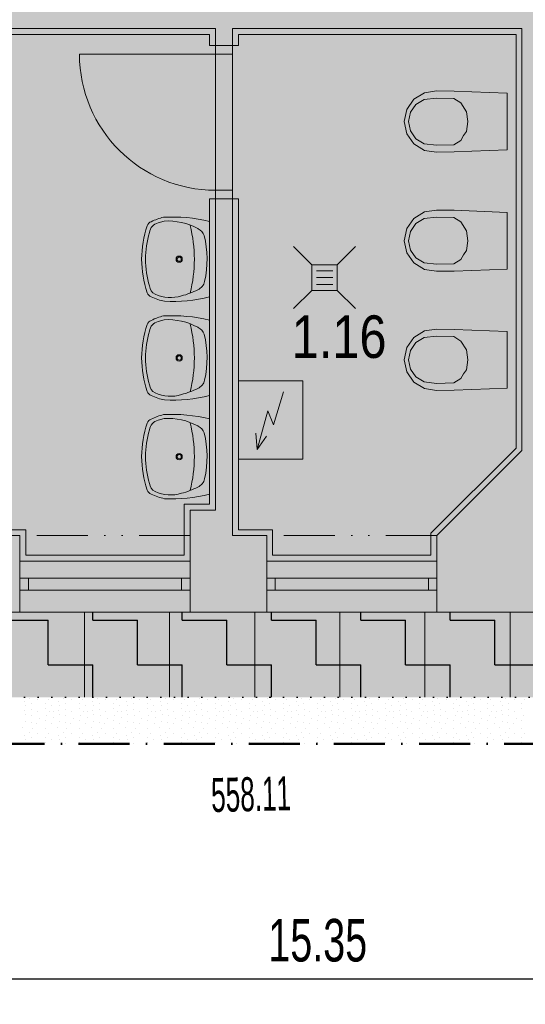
# Model space of a CAD drawing. Header units: millimetres. Extents: x -211955 to 157391, y -241491 to 94238.
# Tile 75 of 138: x 14271 to 17242, y -60008 to -54221. Entities that reach past the tile are written whole.
import ezdxf

# ---------------------------------------------------------------- set-up
doc = ezdxf.new("R2010")
doc.units = ezdxf.units.MM
doc.header["$PDMODE"] = 65
for name, pattern in [('Cerchovana_1', [500, 300, -100, 0, -100]), ('JIS_09_15', [600, 300, -100, 0, -100, 0, -100]), ('Teckovana 0.5x_2', [80, 0, -80])]:
    doc.linetypes.add(name, pattern=pattern)
for name, color, linetype, lineweight in [('XR$1$PODKLAD_1', 7, 'Continuous', 25), ('XR$2$PŮDORYS 1.NP - STÁVAJÍCÍ_1', 7, 'Continuous', 25), ('XR$3$SITUACE - BOURÁNÍ_1', 7, 'Continuous', 25), ('XR$4$SITUACE - BOURÁNÍ - KOTY_1', 7, 'Continuous', 25)]:
    doc.layers.add(name, color=color, linetype=linetype, lineweight=lineweight)
doc.styles.add('ARIAL', font='ARIAL.TTF')
doc.styles.add('ARIALNARROW', font='ARIALN.TTF')
doc.dimstyles.new('DIMSTYLE_4', dxfattribs={"dimtxt": 250, "dimasz": 300, "dimexe": 0, "dimexo": 0, "dimgap": 125, "dimtad": 2, "dimlfac": 0.001, "dimrnd": 0.05, "dimzin": 4, "dimdsep": 46, "dimtxsty": 'ARIALNARROW', "dimblk1": 'ALL_ML_STRICH', "dimblk2": 'ALL_ML_STRICH', "dimsah": 1, "dimcen": 0, "dimclrd": 6, "dimclre": 6, "dimclrt": 6, "dimadec": 0, "dimazin": 0, "dimtfac": 1, "dimtdec": 0, "dimtix": 1, "dimtmove": 2, "dimatfit": 3, "dimfxl": 0, "dimtzin": 0, "dimlwd": 0, "dimlwe": 18, "dimarcsym": 0})

# ---------------------------------------------------------------- blocks, each defined once
blk = doc.blocks.new('VZOR_0')
at = {"layer": 'XR$3$SITUACE - BOURÁNÍ_1', "color": 204, "linetype": 'Continuous', "lineweight": 13}
for p, q in [((14328, -58208.4), (14328, -58208.4)), ((14376.2, -58217.2), (14376.2, -58217.2)), ((14439.6, -58215.6), (14439.6, -58215.6)), ((14528, -58208.4), (14528, -58208.4)), ((14576.2, -58217.2), (14576.2, -58217.2)), ((14639.6, -58215.6), (14639.6, -58215.6)), ((14728, -58208.4), (14728, -58208.4)), ((14776.2, -58217.2), (14776.2, -58217.2)), ((14839.6, -58215.6), (14839.6, -58215.6)), ((14928, -58208.4), (14928, -58208.4)), ((14976.2, -58217.2), (14976.2, -58217.2)), ((15039.6, -58215.6), (15039.6, -58215.6)), ((15128, -58208.4), (15128, -58208.4)), ((15176.2, -58217.2), (15176.2, -58217.2)), ((15239.6, -58215.6), (15239.6, -58215.6)), ((15328, -58208.4), (15328, -58208.4)), ((15376.2, -58217.2), (15376.2, -58217.2)), ((15439.6, -58215.6), (15439.6, -58215.6)), ((15528, -58208.4), (15528, -58208.4)), ((15576.2, -58217.2), (15576.2, -58217.2)), ((15639.6, -58215.6), (15639.6, -58215.6)), ((15728, -58208.4), (15728, -58208.4)), ((15776.2, -58217.2), (15776.2, -58217.2)), ((15839.6, -58215.6), (15839.6, -58215.6)), ((15928, -58208.4), (15928, -58208.4)), ((15976.2, -58217.2), (15976.2, -58217.2)), ((16039.6, -58215.6), (16039.6, -58215.6)), ((16128, -58208.4), (16128, -58208.4)), ((16176.2, -58217.2), (16176.2, -58217.2)), ((16239.6, -58215.6), (16239.6, -58215.6)), ((16328, -58208.4), (16328, -58208.4)), ((16376.2, -58217.2), (16376.2, -58217.2)), ((16439.6, -58215.6), (16439.6, -58215.6)), ((16528, -58208.4), (16528, -58208.4)), ((16576.2, -58217.2), (16576.2, -58217.2)), ((16639.6, -58215.6), (16639.6, -58215.6)), ((16728, -58208.4), (16728, -58208.4)), ((16776.2, -58217.2), (16776.2, -58217.2)), ((16839.6, -58215.6), (16839.6, -58215.6)), ((16928, -58208.4), (16928, -58208.4)), ((16976.2, -58217.2), (16976.2, -58217.2)), ((17039.6, -58215.6), (17039.6, -58215.6)), ((17128, -58208.4), (17128, -58208.4)), ((17176.2, -58217.2), (17176.2, -58217.2)), ((17239.6, -58215.6), (17239.6, -58215.6)), ((14297.4, -58225.8), (14297.4, -58225.8)), ((14306.8, -58253), (14306.8, -58253)), ((14340, -58240), (14340, -58240)), ((14420, -58240), (14420, -58240)), ((14420.6, -58268), (14420.6, -58268)), ((14456.8, -58252.4), (14456.8, -58252.4)), ((14497.4, -58225.8), (14497.4, -58225.8)), ((14506.8, -58253), (14506.8, -58253)), ((14540, -58240), (14540, -58240)), ((14620, -58240), (14620, -58240)), ((14620.6, -58268), (14620.6, -58268)), ((14656.8, -58252.4), (14656.8, -58252.4)), ((14697.4, -58225.8), (14697.4, -58225.8)), ((14706.8, -58253), (14706.8, -58253)), ((14740, -58240), (14740, -58240)), ((14820, -58240), (14820, -58240)), ((14820.6, -58268), (14820.6, -58268)), ((14856.8, -58252.4), (14856.8, -58252.4)), ((14897.4, -58225.8), (14897.4, -58225.8)), ((14906.8, -58253), (14906.8, -58253)), ((14940, -58240), (14940, -58240)), ((15020, -58240), (15020, -58240)), ((15020.6, -58268), (15020.6, -58268)), ((15056.8, -58252.4), (15056.8, -58252.4)), ((15097.4, -58225.8), (15097.4, -58225.8)), ((15106.8, -58253), (15106.8, -58253)), ((15140, -58240), (15140, -58240)), ((15220, -58240), (15220, -58240)), ((15220.6, -58268), (15220.6, -58268)), ((15256.8, -58252.4), (15256.8, -58252.4)), ((15297.4, -58225.8), (15297.4, -58225.8)), ((15306.8, -58253), (15306.8, -58253)), ((15340, -58240), (15340, -58240)), ((15420, -58240), (15420, -58240)), ((15420.6, -58268), (15420.6, -58268)), ((15456.8, -58252.4), (15456.8, -58252.4)), ((15497.4, -58225.8), (15497.4, -58225.8)), ((15506.8, -58253), (15506.8, -58253)), ((15540, -58240), (15540, -58240)), ((15620, -58240), (15620, -58240)), ((15620.6, -58268), (15620.6, -58268)), ((15656.8, -58252.4), (15656.8, -58252.4)), ((15697.4, -58225.8), (15697.4, -58225.8)), ((15706.8, -58253), (15706.8, -58253)), ((15740, -58240), (15740, -58240)), ((15820, -58240), (15820, -58240)), ((15820.6, -58268), (15820.6, -58268)), ((15856.8, -58252.4), (15856.8, -58252.4)), ((15897.4, -58225.8), (15897.4, -58225.8)), ((15906.8, -58253), (15906.8, -58253)), ((15940, -58240), (15940, -58240)), ((16020, -58240), (16020, -58240)), ((16020.6, -58268), (16020.6, -58268)), ((16056.8, -58252.4), (16056.8, -58252.4)), ((16097.4, -58225.8), (16097.4, -58225.8)), ((16106.8, -58253), (16106.8, -58253)), ((16140, -58240), (16140, -58240)), ((16220, -58240), (16220, -58240)), ((16220.6, -58268), (16220.6, -58268)), ((16256.8, -58252.4), (16256.8, -58252.4)), ((16297.4, -58225.8), (16297.4, -58225.8)), ((16306.8, -58253), (16306.8, -58253)), ((16340, -58240), (16340, -58240)), ((16420, -58240), (16420, -58240)), ((16420.6, -58268), (16420.6, -58268)), ((16456.8, -58252.4), (16456.8, -58252.4)), ((16497.4, -58225.8), (16497.4, -58225.8)), ((16506.8, -58253), (16506.8, -58253)), ((16540, -58240), (16540, -58240)), ((16620, -58240), (16620, -58240)), ((16620.6, -58268), (16620.6, -58268)), ((16656.8, -58252.4), (16656.8, -58252.4)), ((16697.4, -58225.8), (16697.4, -58225.8)), ((16706.8, -58253), (16706.8, -58253)), ((16740, -58240), (16740, -58240)), ((16820, -58240), (16820, -58240)), ((16820.6, -58268), (16820.6, -58268)), ((16856.8, -58252.4), (16856.8, -58252.4)), ((16897.4, -58225.8), (16897.4, -58225.8)), ((16906.8, -58253), (16906.8, -58253)), ((16940, -58240), (16940, -58240)), ((17020, -58240), (17020, -58240)), ((17020.6, -58268), (17020.6, -58268)), ((17056.8, -58252.4), (17056.8, -58252.4)), ((17097.4, -58225.8), (17097.4, -58225.8)), ((17106.8, -58253), (17106.8, -58253)), ((17140, -58240), (17140, -58240)), ((17220, -58240), (17220, -58240)), ((17220.6, -58268), (17220.6, -58268)), ((14300, -58280), (14300, -58280)), ((14307, -58307), (14307, -58307)), ((14341.8, -58276.4), (14341.8, -58276.4)), ((14342.8, -58311.8), (14342.8, -58311.8)), ((14375.4, -58284.6), (14375.4, -58284.6)), ((14387, -58329.6), (14387, -58329.6)), ((14428.8, -58310.4), (14428.8, -58310.4)), ((14443.4, -58287.8), (14443.4, -58287.8)), ((14468.8, -58319.8), (14468.8, -58319.8)), ((14469.8, -58290), (14469.8, -58290)), ((14500, -58280), (14500, -58280)), ((14507, -58307), (14507, -58307)), ((14541.8, -58276.4), (14541.8, -58276.4)), ((14542.8, -58311.8), (14542.8, -58311.8)), ((14575.4, -58284.6), (14575.4, -58284.6)), ((14587, -58329.6), (14587, -58329.6)), ((14628.8, -58310.4), (14628.8, -58310.4)), ((14643.4, -58287.8), (14643.4, -58287.8)), ((14668.8, -58319.8), (14668.8, -58319.8)), ((14669.8, -58290), (14669.8, -58290)), ((14700, -58280), (14700, -58280)), ((14707, -58307), (14707, -58307)), ((14741.8, -58276.4), (14741.8, -58276.4)), ((14742.8, -58311.8), (14742.8, -58311.8)), ((14775.4, -58284.6), (14775.4, -58284.6)), ((14787, -58329.6), (14787, -58329.6)), ((14828.8, -58310.4), (14828.8, -58310.4)), ((14843.4, -58287.8), (14843.4, -58287.8)), ((14868.8, -58319.8), (14868.8, -58319.8)), ((14869.8, -58290), (14869.8, -58290)), ((14900, -58280), (14900, -58280)), ((14907, -58307), (14907, -58307)), ((14941.8, -58276.4), (14941.8, -58276.4)), ((14942.8, -58311.8), (14942.8, -58311.8)), ((14975.4, -58284.6), (14975.4, -58284.6)), ((14987, -58329.6), (14987, -58329.6)), ((15028.8, -58310.4), (15028.8, -58310.4)), ((15043.4, -58287.8), (15043.4, -58287.8)), ((15068.8, -58319.8), (15068.8, -58319.8)), ((15069.8, -58290), (15069.8, -58290)), ((15100, -58280), (15100, -58280)), ((15107, -58307), (15107, -58307)), ((15141.8, -58276.4), (15141.8, -58276.4)), ((15142.8, -58311.8), (15142.8, -58311.8)), ((15175.4, -58284.6), (15175.4, -58284.6)), ((15187, -58329.6), (15187, -58329.6)), ((15228.8, -58310.4), (15228.8, -58310.4)), ((15243.4, -58287.8), (15243.4, -58287.8)), ((15268.8, -58319.8), (15268.8, -58319.8)), ((15269.8, -58290), (15269.8, -58290)), ((15300, -58280), (15300, -58280)), ((15307, -58307), (15307, -58307)), ((15341.8, -58276.4), (15341.8, -58276.4)), ((15342.8, -58311.8), (15342.8, -58311.8)), ((15375.4, -58284.6), (15375.4, -58284.6)), ((15387, -58329.6), (15387, -58329.6)), ((15428.8, -58310.4), (15428.8, -58310.4)), ((15443.4, -58287.8), (15443.4, -58287.8)), ((15468.8, -58319.8), (15468.8, -58319.8)), ((15469.8, -58290), (15469.8, -58290)), ((15500, -58280), (15500, -58280)), ((15507, -58307), (15507, -58307)), ((15541.8, -58276.4), (15541.8, -58276.4)), ((15542.8, -58311.8), (15542.8, -58311.8)), ((15575.4, -58284.6), (15575.4, -58284.6)), ((15587, -58329.6), (15587, -58329.6)), ((15628.8, -58310.4), (15628.8, -58310.4)), ((15643.4, -58287.8), (15643.4, -58287.8)), ((15668.8, -58319.8), (15668.8, -58319.8)), ((15669.8, -58290), (15669.8, -58290)), ((15700, -58280), (15700, -58280)), ((15707, -58307), (15707, -58307)), ((15741.8, -58276.4), (15741.8, -58276.4)), ((15742.8, -58311.8), (15742.8, -58311.8)), ((15775.4, -58284.6), (15775.4, -58284.6)), ((15787, -58329.6), (15787, -58329.6)), ((15828.8, -58310.4), (15828.8, -58310.4)), ((15843.4, -58287.8), (15843.4, -58287.8)), ((15868.8, -58319.8), (15868.8, -58319.8)), ((15869.8, -58290), (15869.8, -58290)), ((15900, -58280), (15900, -58280)), ((15907, -58307), (15907, -58307)), ((15941.8, -58276.4), (15941.8, -58276.4)), ((15942.8, -58311.8), (15942.8, -58311.8)), ((15975.4, -58284.6), (15975.4, -58284.6)), ((15987, -58329.6), (15987, -58329.6)), ((16028.8, -58310.4), (16028.8, -58310.4)), ((16043.4, -58287.8), (16043.4, -58287.8)), ((16068.8, -58319.8), (16068.8, -58319.8)), ((16069.8, -58290), (16069.8, -58290)), ((16100, -58280), (16100, -58280)), ((16107, -58307), (16107, -58307)), ((16141.8, -58276.4), (16141.8, -58276.4)), ((16142.8, -58311.8), (16142.8, -58311.8)), ((16175.4, -58284.6), (16175.4, -58284.6)), ((16187, -58329.6), (16187, -58329.6)), ((16228.8, -58310.4), (16228.8, -58310.4)), ((16243.4, -58287.8), (16243.4, -58287.8)), ((16268.8, -58319.8), (16268.8, -58319.8)), ((16269.8, -58290), (16269.8, -58290)), ((16300, -58280), (16300, -58280)), ((16307, -58307), (16307, -58307)), ((16341.8, -58276.4), (16341.8, -58276.4)), ((16342.8, -58311.8), (16342.8, -58311.8)), ((16375.4, -58284.6), (16375.4, -58284.6)), ((16387, -58329.6), (16387, -58329.6)), ((16428.8, -58310.4), (16428.8, -58310.4)), ((16443.4, -58287.8), (16443.4, -58287.8)), ((16468.8, -58319.8), (16468.8, -58319.8)), ((16469.8, -58290), (16469.8, -58290)), ((16500, -58280), (16500, -58280)), ((16507, -58307), (16507, -58307)), ((16541.8, -58276.4), (16541.8, -58276.4)), ((16542.8, -58311.8), (16542.8, -58311.8)), ((16575.4, -58284.6), (16575.4, -58284.6)), ((16587, -58329.6), (16587, -58329.6)), ((16628.8, -58310.4), (16628.8, -58310.4)), ((16643.4, -58287.8), (16643.4, -58287.8)), ((16668.8, -58319.8), (16668.8, -58319.8)), ((16669.8, -58290), (16669.8, -58290)), ((16700, -58280), (16700, -58280)), ((16707, -58307), (16707, -58307)), ((16741.8, -58276.4), (16741.8, -58276.4)), ((16742.8, -58311.8), (16742.8, -58311.8)), ((16775.4, -58284.6), (16775.4, -58284.6)), ((16787, -58329.6), (16787, -58329.6)), ((16828.8, -58310.4), (16828.8, -58310.4)), ((16843.4, -58287.8), (16843.4, -58287.8)), ((16868.8, -58319.8), (16868.8, -58319.8)), ((16869.8, -58290), (16869.8, -58290)), ((16900, -58280), (16900, -58280)), ((16907, -58307), (16907, -58307)), ((16941.8, -58276.4), (16941.8, -58276.4)), ((16942.8, -58311.8), (16942.8, -58311.8)), ((16975.4, -58284.6), (16975.4, -58284.6)), ((16987, -58329.6), (16987, -58329.6)), ((17028.8, -58310.4), (17028.8, -58310.4)), ((17043.4, -58287.8), (17043.4, -58287.8)), ((17068.8, -58319.8), (17068.8, -58319.8)), ((17069.8, -58290), (17069.8, -58290)), ((17100, -58280), (17100, -58280)), ((17107, -58307), (17107, -58307)), ((17141.8, -58276.4), (17141.8, -58276.4)), ((17142.8, -58311.8), (17142.8, -58311.8)), ((17175.4, -58284.6), (17175.4, -58284.6)), ((17187, -58329.6), (17187, -58329.6)), ((17228.8, -58310.4), (17228.8, -58310.4)), ((14290.2, -58380.8), (14290.2, -58380.8)), ((14305.4, -58348.4), (14305.4, -58348.4)), ((14339.8, -58351.8), (14339.8, -58351.8)), ((14348.8, -58384.8), (14348.8, -58384.8)), ((14372, -58358.6), (14372, -58358.6)), ((14420, -58340), (14420, -58340)), ((14421.8, -58386), (14421.8, -58386)), ((14460, -58360), (14460, -58360)), ((14490.2, -58380.8), (14490.2, -58380.8)), ((14505.4, -58348.4), (14505.4, -58348.4)), ((14539.8, -58351.8), (14539.8, -58351.8)), ((14548.8, -58384.8), (14548.8, -58384.8)), ((14572, -58358.6), (14572, -58358.6)), ((14620, -58340), (14620, -58340)), ((14621.8, -58386), (14621.8, -58386)), ((14660, -58360), (14660, -58360)), ((14690.2, -58380.8), (14690.2, -58380.8)), ((14705.4, -58348.4), (14705.4, -58348.4)), ((14739.8, -58351.8), (14739.8, -58351.8)), ((14748.8, -58384.8), (14748.8, -58384.8)), ((14772, -58358.6), (14772, -58358.6)), ((14820, -58340), (14820, -58340)), ((14821.8, -58386), (14821.8, -58386)), ((14860, -58360), (14860, -58360)), ((14890.2, -58380.8), (14890.2, -58380.8)), ((14905.4, -58348.4), (14905.4, -58348.4)), ((14939.8, -58351.8), (14939.8, -58351.8)), ((14948.8, -58384.8), (14948.8, -58384.8)), ((14972, -58358.6), (14972, -58358.6)), ((15020, -58340), (15020, -58340)), ((15021.8, -58386), (15021.8, -58386)), ((15060, -58360), (15060, -58360)), ((15090.2, -58380.8), (15090.2, -58380.8)), ((15105.4, -58348.4), (15105.4, -58348.4)), ((15139.8, -58351.8), (15139.8, -58351.8)), ((15148.8, -58384.8), (15148.8, -58384.8)), ((15172, -58358.6), (15172, -58358.6)), ((15220, -58340), (15220, -58340)), ((15221.8, -58386), (15221.8, -58386)), ((15260, -58360), (15260, -58360)), ((15290.2, -58380.8), (15290.2, -58380.8)), ((15305.4, -58348.4), (15305.4, -58348.4)), ((15339.8, -58351.8), (15339.8, -58351.8)), ((15348.8, -58384.8), (15348.8, -58384.8)), ((15372, -58358.6), (15372, -58358.6)), ((15420, -58340), (15420, -58340)), ((15421.8, -58386), (15421.8, -58386)), ((15460, -58360), (15460, -58360)), ((15490.2, -58380.8), (15490.2, -58380.8)), ((15505.4, -58348.4), (15505.4, -58348.4)), ((15539.8, -58351.8), (15539.8, -58351.8)), ((15548.8, -58384.8), (15548.8, -58384.8)), ((15572, -58358.6), (15572, -58358.6)), ((15620, -58340), (15620, -58340)), ((15621.8, -58386), (15621.8, -58386)), ((15660, -58360), (15660, -58360)), ((15690.2, -58380.8), (15690.2, -58380.8)), ((15705.4, -58348.4), (15705.4, -58348.4)), ((15739.8, -58351.8), (15739.8, -58351.8)), ((15748.8, -58384.8), (15748.8, -58384.8)), ((15772, -58358.6), (15772, -58358.6)), ((15820, -58340), (15820, -58340)), ((15821.8, -58386), (15821.8, -58386)), ((15860, -58360), (15860, -58360)), ((15890.2, -58380.8), (15890.2, -58380.8)), ((15905.4, -58348.4), (15905.4, -58348.4)), ((15939.8, -58351.8), (15939.8, -58351.8)), ((15948.8, -58384.8), (15948.8, -58384.8)), ((15972, -58358.6), (15972, -58358.6)), ((16020, -58340), (16020, -58340)), ((16021.8, -58386), (16021.8, -58386)), ((16060, -58360), (16060, -58360)), ((16090.2, -58380.8), (16090.2, -58380.8)), ((16105.4, -58348.4), (16105.4, -58348.4)), ((16139.8, -58351.8), (16139.8, -58351.8)), ((16148.8, -58384.8), (16148.8, -58384.8)), ((16172, -58358.6), (16172, -58358.6)), ((16220, -58340), (16220, -58340)), ((16221.8, -58386), (16221.8, -58386)), ((16260, -58360), (16260, -58360)), ((16290.2, -58380.8), (16290.2, -58380.8)), ((16305.4, -58348.4), (16305.4, -58348.4)), ((16339.8, -58351.8), (16339.8, -58351.8)), ((16348.8, -58384.8), (16348.8, -58384.8)), ((16372, -58358.6), (16372, -58358.6)), ((16420, -58340), (16420, -58340)), ((16421.8, -58386), (16421.8, -58386)), ((16460, -58360), (16460, -58360)), ((16490.2, -58380.8), (16490.2, -58380.8)), ((16505.4, -58348.4), (16505.4, -58348.4)), ((16539.8, -58351.8), (16539.8, -58351.8)), ((16548.8, -58384.8), (16548.8, -58384.8)), ((16572, -58358.6), (16572, -58358.6)), ((16620, -58340), (16620, -58340)), ((16621.8, -58386), (16621.8, -58386)), ((16660, -58360), (16660, -58360)), ((16690.2, -58380.8), (16690.2, -58380.8)), ((16705.4, -58348.4), (16705.4, -58348.4)), ((16739.8, -58351.8), (16739.8, -58351.8)), ((16748.8, -58384.8), (16748.8, -58384.8)), ((16772, -58358.6), (16772, -58358.6)), ((16820, -58340), (16820, -58340)), ((16821.8, -58386), (16821.8, -58386)), ((16860, -58360), (16860, -58360)), ((16890.2, -58380.8), (16890.2, -58380.8)), ((16905.4, -58348.4), (16905.4, -58348.4)), ((16939.8, -58351.8), (16939.8, -58351.8)), ((16948.8, -58384.8), (16948.8, -58384.8)), ((16972, -58358.6), (16972, -58358.6)), ((17020, -58340), (17020, -58340)), ((17021.8, -58386), (17021.8, -58386)), ((17060, -58360), (17060, -58360)), ((17090.2, -58380.8), (17090.2, -58380.8)), ((17105.4, -58348.4), (17105.4, -58348.4)), ((17139.8, -58351.8), (17139.8, -58351.8)), ((17148.8, -58384.8), (17148.8, -58384.8)), ((17172, -58358.6), (17172, -58358.6)), ((17220, -58340), (17220, -58340)), ((17221.8, -58386), (17221.8, -58386)), ((14297.4, -58425.8), (14297.4, -58425.8)), ((14328, -58408.4), (14328, -58408.4)), ((14340, -58440), (14340, -58440)), ((14376.2, -58417.2), (14376.2, -58417.2)), ((14420, -58440), (14420, -58440)), ((14439.6, -58415.6), (14439.6, -58415.6)), ((14497.4, -58425.8), (14497.4, -58425.8)), ((14528, -58408.4), (14528, -58408.4)), ((14540, -58440), (14540, -58440)), ((14576.2, -58417.2), (14576.2, -58417.2)), ((14620, -58440), (14620, -58440)), ((14639.6, -58415.6), (14639.6, -58415.6)), ((14697.4, -58425.8), (14697.4, -58425.8)), ((14728, -58408.4), (14728, -58408.4)), ((14740, -58440), (14740, -58440)), ((14776.2, -58417.2), (14776.2, -58417.2)), ((14820, -58440), (14820, -58440)), ((14839.6, -58415.6), (14839.6, -58415.6)), ((14897.4, -58425.8), (14897.4, -58425.8)), ((14928, -58408.4), (14928, -58408.4)), ((14940, -58440), (14940, -58440)), ((14976.2, -58417.2), (14976.2, -58417.2)), ((15020, -58440), (15020, -58440)), ((15039.6, -58415.6), (15039.6, -58415.6)), ((15097.4, -58425.8), (15097.4, -58425.8)), ((15128, -58408.4), (15128, -58408.4)), ((15140, -58440), (15140, -58440)), ((15176.2, -58417.2), (15176.2, -58417.2)), ((15220, -58440), (15220, -58440)), ((15239.6, -58415.6), (15239.6, -58415.6)), ((15297.4, -58425.8), (15297.4, -58425.8)), ((15328, -58408.4), (15328, -58408.4)), ((15340, -58440), (15340, -58440)), ((15376.2, -58417.2), (15376.2, -58417.2)), ((15420, -58440), (15420, -58440)), ((15439.6, -58415.6), (15439.6, -58415.6)), ((15497.4, -58425.8), (15497.4, -58425.8)), ((15528, -58408.4), (15528, -58408.4)), ((15540, -58440), (15540, -58440)), ((15576.2, -58417.2), (15576.2, -58417.2)), ((15620, -58440), (15620, -58440)), ((15639.6, -58415.6), (15639.6, -58415.6)), ((15697.4, -58425.8), (15697.4, -58425.8)), ((15728, -58408.4), (15728, -58408.4)), ((15740, -58440), (15740, -58440)), ((15776.2, -58417.2), (15776.2, -58417.2)), ((15820, -58440), (15820, -58440)), ((15839.6, -58415.6), (15839.6, -58415.6)), ((15897.4, -58425.8), (15897.4, -58425.8)), ((15928, -58408.4), (15928, -58408.4)), ((15940, -58440), (15940, -58440)), ((15976.2, -58417.2), (15976.2, -58417.2)), ((16020, -58440), (16020, -58440)), ((16039.6, -58415.6), (16039.6, -58415.6)), ((16097.4, -58425.8), (16097.4, -58425.8)), ((16128, -58408.4), (16128, -58408.4)), ((16140, -58440), (16140, -58440)), ((16176.2, -58417.2), (16176.2, -58417.2)), ((16220, -58440), (16220, -58440)), ((16239.6, -58415.6), (16239.6, -58415.6)), ((16297.4, -58425.8), (16297.4, -58425.8)), ((16328, -58408.4), (16328, -58408.4)), ((16340, -58440), (16340, -58440)), ((16376.2, -58417.2), (16376.2, -58417.2)), ((16420, -58440), (16420, -58440)), ((16439.6, -58415.6), (16439.6, -58415.6)), ((16497.4, -58425.8), (16497.4, -58425.8)), ((16528, -58408.4), (16528, -58408.4)), ((16540, -58440), (16540, -58440)), ((16576.2, -58417.2), (16576.2, -58417.2)), ((16620, -58440), (16620, -58440)), ((16639.6, -58415.6), (16639.6, -58415.6)), ((16697.4, -58425.8), (16697.4, -58425.8)), ((16728, -58408.4), (16728, -58408.4)), ((16740, -58440), (16740, -58440)), ((16776.2, -58417.2), (16776.2, -58417.2)), ((16820, -58440), (16820, -58440)), ((16839.6, -58415.6), (16839.6, -58415.6)), ((16897.4, -58425.8), (16897.4, -58425.8)), ((16928, -58408.4), (16928, -58408.4)), ((16940, -58440), (16940, -58440)), ((16976.2, -58417.2), (16976.2, -58417.2)), ((17020, -58440), (17020, -58440)), ((17039.6, -58415.6), (17039.6, -58415.6)), ((17097.4, -58425.8), (17097.4, -58425.8)), ((17128, -58408.4), (17128, -58408.4)), ((17140, -58440), (17140, -58440)), ((17176.2, -58417.2), (17176.2, -58417.2)), ((17220, -58440), (17220, -58440)), ((17239.6, -58415.6), (17239.6, -58415.6)), ((14306.8, -58453), (14306.8, -58453)), ((14341.8, -58476.4), (14341.8, -58476.4)), ((14420.6, -58468), (14420.6, -58468)), ((14456.8, -58452.4), (14456.8, -58452.4)), ((14506.8, -58453), (14506.8, -58453)), ((14541.8, -58476.4), (14541.8, -58476.4)), ((14620.6, -58468), (14620.6, -58468)), ((14656.8, -58452.4), (14656.8, -58452.4)), ((14706.8, -58453), (14706.8, -58453)), ((14741.8, -58476.4), (14741.8, -58476.4)), ((14820.6, -58468), (14820.6, -58468)), ((14856.8, -58452.4), (14856.8, -58452.4)), ((14906.8, -58453), (14906.8, -58453)), ((14941.8, -58476.4), (14941.8, -58476.4)), ((15020.6, -58468), (15020.6, -58468)), ((15056.8, -58452.4), (15056.8, -58452.4)), ((15106.8, -58453), (15106.8, -58453)), ((15141.8, -58476.4), (15141.8, -58476.4)), ((15220.6, -58468), (15220.6, -58468)), ((15256.8, -58452.4), (15256.8, -58452.4)), ((15306.8, -58453), (15306.8, -58453)), ((15341.8, -58476.4), (15341.8, -58476.4)), ((15420.6, -58468), (15420.6, -58468)), ((15456.8, -58452.4), (15456.8, -58452.4)), ((15506.8, -58453), (15506.8, -58453)), ((15541.8, -58476.4), (15541.8, -58476.4)), ((15620.6, -58468), (15620.6, -58468)), ((15656.8, -58452.4), (15656.8, -58452.4)), ((15706.8, -58453), (15706.8, -58453)), ((15741.8, -58476.4), (15741.8, -58476.4)), ((15820.6, -58468), (15820.6, -58468)), ((15856.8, -58452.4), (15856.8, -58452.4)), ((15906.8, -58453), (15906.8, -58453)), ((15941.8, -58476.4), (15941.8, -58476.4)), ((16020.6, -58468), (16020.6, -58468)), ((16056.8, -58452.4), (16056.8, -58452.4)), ((16106.8, -58453), (16106.8, -58453)), ((16141.8, -58476.4), (16141.8, -58476.4)), ((16220.6, -58468), (16220.6, -58468)), ((16256.8, -58452.4), (16256.8, -58452.4)), ((16306.8, -58453), (16306.8, -58453)), ((16341.8, -58476.4), (16341.8, -58476.4)), ((16420.6, -58468), (16420.6, -58468)), ((16456.8, -58452.4), (16456.8, -58452.4)), ((16506.8, -58453), (16506.8, -58453)), ((16541.8, -58476.4), (16541.8, -58476.4)), ((16620.6, -58468), (16620.6, -58468)), ((16656.8, -58452.4), (16656.8, -58452.4)), ((16706.8, -58453), (16706.8, -58453)), ((16741.8, -58476.4), (16741.8, -58476.4)), ((16820.6, -58468), (16820.6, -58468)), ((16856.8, -58452.4), (16856.8, -58452.4)), ((16906.8, -58453), (16906.8, -58453)), ((16941.8, -58476.4), (16941.8, -58476.4)), ((17020.6, -58468), (17020.6, -58468)), ((17056.8, -58452.4), (17056.8, -58452.4)), ((17106.8, -58453), (17106.8, -58453)), ((17141.8, -58476.4), (17141.8, -58476.4)), ((17220.6, -58468), (17220.6, -58468))]:
    blk.add_line(p, q, dxfattribs=at)
blk = doc.blocks.new('ALL_ML_STRICH')
at = {"color": 0, "linetype": 'ByBlock', "lineweight": -2}
for p, q in [((0, -0.5), (0, 0.5)), ((-0.3, -0.3), (0.3, 0.3)), ((-1, 0), (0.5, 0))]:
    blk.add_line(p, q, dxfattribs=at)
blk = doc.blocks.new('*D83')
at = {"layer": 'DEFPOINTS', "color": 6, "linetype": 'Continuous', "lineweight": 18}
for p in [(8322, -57703.9), (23652, -57703.9), (8322, -59858.4)]:
    blk.add_point(p, dxfattribs=at)
at = {"layer": 'XR$4$SITUACE - BOURÁNÍ - KOTY_1', "color": 6, "linetype": 'Continuous', "lineweight": -2}
for p, q in [((23652, -59364.6), (23652, -59858.4)), ((8322, -59858.4), (8322, -59858.4)), ((8322, -59858.4), (23652, -59858.4))]:
    blk.add_line(p, q, dxfattribs=at)
at = {"layer": 'XR$4$SITUACE - BOURÁNÍ - KOTY_1', "color": 6, "linetype": 'Continuous', "lineweight": 18, "xscale": 300, "yscale": 300, "zscale": 300, "rotation": 180}
blk.add_blockref('ALL_ML_STRICH', (8322, -59858.4), dxfattribs=at)
at = {"layer": 'XR$4$SITUACE - BOURÁNÍ - KOTY_1', "color": 6, "linetype": 'Continuous', "lineweight": 18, "xscale": 300, "yscale": 300, "zscale": 300}
blk.add_blockref('ALL_ML_STRICH', (23652, -59858.4), dxfattribs=at)
at = {"layer": 'XR$4$SITUACE - BOURÁNÍ - KOTY_1', "color": 6, "linetype": 'Continuous', "lineweight": 18, "insert": (16022, -59633.4), "char_height": 250, "width": 1014.286, "attachment_point": 5, "style": 'ARIALNARROW'}
blk.add_mtext('\\W0.81;\\A1;{15.35}', dxfattribs=at)

msp = doc.modelspace()

# ---------------------------------------------------------------- hatches: boundary and pattern name
at = {"layer": 'XR$2$PŮDORYS 1.NP - STÁVAJÍCÍ_1', "linetype": 'Continuous', "lineweight": 25}
msp.add_hatch(color=9, dxfattribs=at).paths.add_polyline_path([(-17892.983, -57703.892), (-1182.983, -57703.892), (-1182.983, -59773.892), (6922.017, -59773.892), (6922.017, -57703.892), (23652.017, -57703.892), (23652.017, -45578.892), (17222.017, -45578.892), (17222.017, -47263.892), (-11462.983, -47263.892), (-11462.983, -45578.892), (-17892.983, -45578.892)])
at = {"layer": 'XR$3$SITUACE - BOURÁNÍ_1', "linetype": 'Continuous', "lineweight": 25}
msp.add_hatch(color=254, dxfattribs=at).paths.add_polyline_path([(8322.017, -58203.892), (24152.017, -58203.892), (24152.017, -57203.892), (23652.017, -57203.892), (23652.017, -57703.892), (8322.017, -57703.892)], flags=0)
h = msp.add_hatch(dxfattribs=at)
h.set_pattern_fill('VZOR', scale=262.5, style=0, pattern_type=2)
h.set_pattern_definition([(0, (525, 525), (262.5, 262.5), [262.5, -262.5]), (90, (525, 525), (-262.5, 262.5), [262.5, -262.5])])
h.paths.add_polyline_path([(8322.017, -58203.892), (24152.017, -58203.892), (24152.017, -57203.892), (23652.017, -57203.892), (23652.017, -57703.892), (8322.017, -57703.892)], flags=0)

# ---------------------------------------------------------------- linework, layer by layer
at = {"layer": 'XR$2$PŮDORYS 1.NP - STÁVAJÍCÍ_1', "color": 251, "linetype": 'Continuous', "lineweight": 13}
for p, q in [((15422.017, -54273.892), (13522.017, -54273.892)), ((15422.017, -54273.892), (15422.017, -54373.892)), ((17222.017, -54273.892), (15522.017, -54273.892)), ((15522.017, -54273.892), (15522.017, -54373.892)), ((17222.017, -54273.892), (17222.017, -56753.892)), ((15387.017, -54308.892), (13522.017, -54308.892)), ((15387.017, -54308.892), (15387.017, -54373.892)), ((15557.017, -54308.892), (15557.017, -54373.892)), ((17187.017, -54308.892), (15557.017, -54308.892)), ((17187.017, -54308.892), (17187.017, -56739.394)), ((15422.017, -54373.892), (15387.017, -54373.892)), ((15522.017, -54373.892), (15422.017, -54373.892)), ((15422.017, -55273.892), (15422.017, -54373.892)), ((15522.017, -55273.892), (15522.017, -54373.892)), ((15522.017, -54373.892), (15557.017, -54373.892)), ((15422.017, -54423.892), (14622.017, -54423.892)), ((15522.017, -54423.892), (15422.017, -54423.892)), ((16586.581, -54689.216), (16648.472, -54650.898)), ((16646.545, -54689.832), (16719.49, -54681.579)), ((16648.472, -54650.898), (16720.471, -54640.179)), ((16719.49, -54681.579), (16822.461, -54684.193)), ((16720.471, -54640.179), (16823.123, -54641.43)), ((16822.461, -54684.193), (16863.114, -54709.939)), ((16823.123, -54641.43), (17135.154, -54653.703)), ((17135.154, -54653.703), (17135.154, -54986.655)), ((16544.889, -54748.886), (16586.581, -54689.216)), ((16566.787, -54765.283), (16598.889, -54719.337)), ((16598.889, -54719.337), (16646.545, -54689.832)), ((16863.114, -54709.939), (16895.122, -54761.884)), ((16530.193, -54820.179), (16544.889, -54748.886)), ((16555.471, -54820.179), (16566.787, -54765.283)), ((16895.122, -54761.884), (16904.783, -54820.179)), ((16544.889, -54891.472), (16530.193, -54820.179)), ((16566.787, -54875.075), (16555.471, -54820.179)), ((16904.783, -54820.179), (16895.122, -54878.474)), ((16586.581, -54951.142), (16544.889, -54891.472)), ((16598.889, -54921.021), (16566.787, -54875.075)), ((16878.29, -54902.747), (16863.114, -54930.419)), ((16895.122, -54878.474), (16878.29, -54902.747)), ((16648.472, -54989.46), (16586.581, -54951.142)), ((16646.545, -54950.526), (16598.889, -54921.021)), ((16719.49, -54958.779), (16646.545, -54950.526)), ((16822.461, -54956.165), (16719.49, -54958.779)), ((16863.114, -54930.419), (16822.461, -54956.165)), ((16720.471, -55000.179), (16648.472, -54989.46)), ((16823.123, -54998.928), (16720.471, -55000.179)), ((17135.154, -54986.655), (16823.123, -54998.928)), ((15522.017, -55223.892), (15422.017, -55223.892)), ((15387.017, -55273.892), (15387.017, -57068.892)), ((15422.017, -55273.892), (15387.017, -55273.892)), ((15522.017, -55273.892), (15422.017, -55273.892)), ((15422.017, -55273.892), (15422.017, -57103.892)), ((15522.017, -55273.892), (15522.017, -57253.892)), ((15522.017, -55273.892), (15557.017, -55273.892)), ((15557.017, -55273.892), (15557.017, -57218.892)), ((16586.581, -55389.216), (16648.472, -55350.898)), ((16646.545, -55389.832), (16719.49, -55381.579)), ((16648.472, -55350.898), (16720.471, -55340.179)), ((16719.49, -55381.579), (16822.461, -55384.193)), ((16720.471, -55340.179), (16823.123, -55341.43)), ((16823.123, -55341.43), (17135.154, -55353.703)), ((17135.154, -55353.703), (17135.154, -55686.655)), ((15119.243, -55404.971), (15084.623, -55415.195)), ((15387.017, -55849.881), (15387.017, -55408.118)), ((16544.889, -55448.886), (16586.581, -55389.216)), ((16566.787, -55465.283), (16598.889, -55419.337)), ((16598.889, -55419.337), (16646.545, -55389.832)), ((16822.461, -55384.193), (16863.114, -55409.939)), ((16863.114, -55409.939), (16895.122, -55461.884)), ((15319.829, -55450.285), (15317.892, -55449.233)), ((16530.193, -55520.179), (16544.889, -55448.886)), ((16555.471, -55520.179), (16566.787, -55465.283)), ((16895.122, -55461.884), (16904.783, -55520.179)), ((15986.773, -55662.35), (15879.528, -55555.104)), ((16136.773, -55662.35), (16244.019, -55555.104)), ((16544.889, -55591.472), (16530.193, -55520.179)), ((16566.787, -55575.075), (16555.471, -55520.179)), ((16904.783, -55520.179), (16895.122, -55578.474)), ((16586.581, -55651.142), (16544.889, -55591.472)), ((16598.889, -55621.021), (16566.787, -55575.075)), ((16878.29, -55602.747), (16863.114, -55630.419)), ((16895.122, -55578.474), (16878.29, -55602.747)), ((16648.472, -55689.46), (16586.581, -55651.142)), ((16646.545, -55650.526), (16598.889, -55621.021)), ((16719.49, -55658.779), (16646.545, -55650.526)), ((16822.461, -55656.165), (16719.49, -55658.779)), ((16863.114, -55630.419), (16822.461, -55656.165)), ((16013.773, -55697.35), (16109.773, -55697.35)), ((16720.471, -55700.179), (16648.472, -55689.46)), ((16823.123, -55698.928), (16720.471, -55700.179)), ((17135.154, -55686.655), (16823.123, -55698.928)), ((16013.773, -55737.35), (16109.773, -55737.35)), ((16013.773, -55777.35), (16109.773, -55777.35)), ((15879.528, -55919.595), (15986.773, -55812.35)), ((16244.019, -55919.595), (16136.773, -55812.35)), ((15119.243, -55984.971), (15084.623, -55995.195)), ((15387.017, -56429.881), (15387.017, -55988.118)), ((15319.829, -56030.285), (15317.892, -56029.233)), ((16586.581, -56089.216), (16648.472, -56050.898)), ((16648.472, -56050.898), (16720.471, -56040.179)), ((16720.471, -56040.179), (16823.123, -56041.43)), ((16823.123, -56041.43), (17135.154, -56053.703)), ((17135.154, -56053.703), (17135.154, -56386.655)), ((16544.889, -56148.886), (16586.581, -56089.216)), ((16566.787, -56165.283), (16598.889, -56119.337)), ((16598.889, -56119.337), (16646.545, -56089.832)), ((16646.545, -56089.832), (16719.49, -56081.579)), ((16719.49, -56081.579), (16822.461, -56084.193)), ((16822.461, -56084.193), (16863.114, -56109.939)), ((16863.114, -56109.939), (16895.122, -56161.884)), ((16530.193, -56220.179), (16544.889, -56148.886)), ((16555.471, -56220.179), (16566.787, -56165.283)), ((16895.122, -56161.884), (16904.783, -56220.179)), ((16544.889, -56291.472), (16530.193, -56220.179)), ((16566.787, -56275.075), (16555.471, -56220.179)), ((16904.783, -56220.179), (16895.122, -56278.474)), ((16586.581, -56351.142), (16544.889, -56291.472)), ((16598.889, -56321.021), (16566.787, -56275.075)), ((16878.29, -56302.747), (16863.114, -56330.419)), ((16895.122, -56278.474), (16878.29, -56302.747)), ((16648.472, -56389.46), (16586.581, -56351.142)), ((16646.545, -56350.526), (16598.889, -56321.021)), ((16719.49, -56358.779), (16646.545, -56350.526)), ((16822.461, -56356.165), (16719.49, -56358.779)), ((16863.114, -56330.419), (16822.461, -56356.165)), ((15821.775, -56409.022), (15762.81, -56602.774)), ((16720.471, -56400.179), (16648.472, -56389.46)), ((16823.123, -56398.928), (16720.471, -56400.179)), ((17135.154, -56386.655), (16823.123, -56398.928)), ((15728.786, -56520.843), (15665.377, -56748.085)), ((15762.81, -56602.774), (15728.786, -56520.843)), ((15119.243, -56564.971), (15084.623, -56575.195)), ((15387.017, -57009.881), (15387.017, -56568.118)), ((15319.829, -56610.285), (15317.892, -56609.233)), ((15665.377, -56748.085), (15658.736, -56650.662)), ((15665.377, -56748.085), (15721.501, -56668.176)), ((17187.017, -56739.394), (16687.017, -57239.394)), ((17222.017, -56753.892), (16722.017, -57253.892)), ((15237.017, -57068.892), (15237.017, -57368.892)), ((15387.017, -57068.892), (15237.017, -57068.892)), ((15272.017, -57103.892), (15272.017, -57253.892)), ((15422.017, -57103.892), (15272.017, -57103.892)), ((14307.017, -57218.892), (13787.017, -57218.892)), ((14307.017, -57218.892), (14307.017, -57368.892)), ((15757.017, -57218.892), (15557.017, -57218.892)), ((15757.017, -57218.892), (15757.017, -57368.892)), ((14272.017, -57253.892), (13822.017, -57253.892)), ((14272.017, -57253.892), (14272.017, -57703.892)), ((15272.017, -57253.892), (15272.017, -57703.892)), ((15722.017, -57253.892), (15522.017, -57253.892)), ((15722.017, -57253.892), (15722.017, -57703.892)), ((16687.017, -57239.394), (16687.017, -57368.892)), ((16722.017, -57253.892), (16722.017, -57703.892)), ((15272.017, -57403.892), (14272.017, -57403.892)), ((15237.017, -57368.892), (14307.017, -57368.892)), ((16722.017, -57403.892), (15722.017, -57403.892)), ((16687.017, -57368.892), (15757.017, -57368.892)), ((15272.017, -57503.892), (14272.017, -57503.892)), ((14322.017, -57503.892), (14322.017, -57573.892)), ((15222.017, -57503.892), (15222.017, -57573.892)), ((16722.017, -57503.892), (15722.017, -57503.892)), ((15772.017, -57503.892), (15772.017, -57573.892)), ((16672.017, -57503.892), (16672.017, -57573.892)), ((15272.017, -57573.892), (14272.017, -57573.892)), ((16722.017, -57573.892), (15722.017, -57573.892)), ((14272.017, -57703.892), (13822.017, -57703.892)), ((15272.017, -57703.892), (14272.017, -57703.892)), ((15722.017, -57703.892), (15272.017, -57703.892)), ((16722.017, -57703.892), (15722.017, -57703.892)), ((23652.017, -57703.892), (16722.017, -57703.892))]:
    msp.add_line(p, q, dxfattribs=at)
at = {"layer": 'XR$2$PŮDORYS 1.NP - STÁVAJÍCÍ_1', "color": 251, "linetype": 'JIS_09_15', "lineweight": 13}
for p, q in [((15272.017, -57253.892), (14272.017, -57253.892)), ((16722.017, -57253.892), (15722.017, -57253.892))]:
    msp.add_line(p, q, dxfattribs=at)
at = {"layer": 'XR$2$PŮDORYS 1.NP - STÁVAJÍCÍ_1', "color": 8, "linetype": 'Continuous', "lineweight": 13}
for p, q in [((14652.017, -57703.892), (14652.017, -58203.892)), ((15152.017, -57703.892), (15152.017, -58203.892)), ((15652.017, -57703.892), (15652.017, -58203.892)), ((16152.017, -57703.892), (16152.017, -58203.892)), ((16652.017, -57703.892), (16652.017, -58203.892)), ((17152.017, -57703.892), (17152.017, -58203.892))]:
    msp.add_line(p, q, dxfattribs=at)
at = {"layer": 'XR$2$PŮDORYS 1.NP - STÁVAJÍCÍ_1', "color": 7, "linetype": 'Teckovana 0.5x_2', "lineweight": 25}
msp.add_line((24152.017, -58203.892), (8322.017, -58203.892), dxfattribs=at)
at = {"layer": 'XR$2$PŮDORYS 1.NP - STÁVAJÍCÍ_1', "color": 251, "linetype": 'Continuous', "lineweight": 13}
for points in [[(15986.773, -55812.35), (16136.773, -55812.35), (16136.773, -55662.35), (15986.773, -55662.35), (15986.773, -55812.35)], [(15933.451, -56803.599), (15557.017, -56803.599), (15557.017, -56344.119), (15933.451, -56344.119), (15933.451, -56803.599)]]:
    msp.add_lwpolyline(points, close=True, dxfattribs=at)
for centre, radius in [((15207.996, -55628.999), 18.381), ((15207.996, -55628.999), 12.501), ((15207.996, -56208.999), 18.381), ((15207.996, -56208.999), 12.501), ((15207.996, -56788.999), 18.381), ((15207.996, -56788.999), 12.501)]:
    msp.add_circle(centre, radius, dxfattribs=at)
for centre, radius, start, end in [((15422.017, -54423.892), 800, 180, 270), ((15170.276, -56259.026), 878.079, 75.7096432, 93.5341977), ((15600.072, -55628.999), 612.575, 161.2341497, 198.7658503), ((15054.204, -55443.238), 35.966, 106.6238587, 161.6808921), ((15100.51, -55480.808), 67.508, 103.610538, 172.4072858), ((15175.711, -55659.908), 283.615, 102.1231863, 117.6907317), ((15140.597, -55777.036), 372.678, 61.5929189, 93.2847485), ((14490.865, -55629.496), 806.248, 345.7130126, 14.2869874), ((15546.078, -55629.182), 536.08, 162.9374094, 197.0625906), ((15286.884, -55514.438), 72.118, 19.9940173, 62.8177893), ((14789.486, -55630.535), 582.433, 347.2183487, 13.985), ((15087.831, -55783.716), 54.308, 182.9143139, 247.0700104), ((15285.673, -55742.366), 73.804, 295.8836221, 346.6634108), ((15054.225, -55814.739), 35.993, 198.3423101, 253.3538017), ((15158.057, -55643.193), 211.322, 244.3771449, 287.5123862), ((15082.075, -55324.308), 538.804, 285.0130696, 295.9551318), ((15175.721, -55598.067), 283.641, 242.3096845, 259.0022563), ((15164.021, -54962.888), 914.595, 267.342186, 284.1121024), ((15600.072, -56208.999), 612.575, 161.2341497, 198.7658503), ((15054.204, -56023.238), 35.966, 106.6238587, 161.6808921), ((15100.51, -56060.808), 67.508, 103.610538, 172.4072858), ((15175.711, -56239.908), 283.615, 102.1231863, 117.6907317), ((15170.276, -56839.026), 878.079, 75.7096432, 93.5341977), ((15140.597, -56357.036), 372.678, 61.5929189, 93.2847485), ((14490.865, -56209.496), 806.248, 345.7130126, 14.2869874), ((15546.078, -56209.182), 536.08, 162.9374094, 197.0625906), ((15286.884, -56094.438), 72.118, 19.9940173, 62.8177893), ((14789.486, -56210.535), 582.433, 347.2183487, 13.985), ((15285.673, -56322.366), 73.804, 295.8836221, 346.6634108), ((15054.225, -56394.739), 35.993, 198.3423101, 253.3538017), ((15087.831, -56363.716), 54.308, 182.9143139, 247.0700104), ((15158.057, -56223.193), 211.322, 244.3771449, 287.5123862), ((15082.075, -55904.308), 538.804, 285.0130696, 295.9551318), ((15175.721, -56178.067), 283.641, 242.3096845, 259.0022563), ((15164.021, -55542.888), 914.595, 267.342186, 284.1121024), ((15600.072, -56788.999), 612.575, 161.2341497, 198.7658503), ((15054.204, -56603.238), 35.966, 106.6238587, 161.6808921), ((15100.51, -56640.808), 67.508, 103.610538, 172.4072858), ((15175.711, -56819.908), 283.615, 102.1231863, 117.6907317), ((15170.276, -57419.026), 878.079, 75.7096432, 93.5341977), ((15140.597, -56937.036), 372.678, 61.5929189, 93.2847485), ((14490.865, -56789.496), 806.248, 345.7130126, 14.2869874), ((15546.078, -56789.182), 536.08, 162.9374094, 197.0625906), ((15286.884, -56674.438), 72.118, 19.9940173, 62.8177893), ((14789.486, -56790.535), 582.433, 347.2183487, 13.985), ((15285.673, -56902.366), 73.804, 295.8836221, 346.6634108), ((15054.225, -56974.739), 35.993, 198.3423101, 253.3538017), ((15087.831, -56943.716), 54.308, 182.9143139, 247.0700104), ((15158.057, -56803.193), 211.322, 244.3771449, 287.5123862), ((15082.075, -56484.308), 538.804, 285.0130696, 295.9551318), ((15175.721, -56758.067), 283.641, 242.3096845, 259.0022563), ((15164.021, -56122.888), 914.595, 267.342186, 284.1121024)]:
    msp.add_arc(centre, radius, start, end, dxfattribs=at)
at = {"layer": 'XR$3$SITUACE - BOURÁNÍ_1', "color": 204, "linetype": 'Cerchovana_1', "lineweight": 50}
msp.add_line((8615.543, -58476.677), (24487.151, -58476.677), dxfattribs=at)

# ---------------------------------------------------------------- block references
at = {"layer": 'XR$3$SITUACE - BOURÁNÍ_1', "color": 204, "linetype": 'Continuous', "lineweight": 13}
msp.add_blockref('VZOR_0', (0, 0), dxfattribs=at)

# ---------------------------------------------------------------- texts
at = {"layer": 'XR$1$PODKLAD_1', "color": 12, "linetype": 'Continuous', "lineweight": 18, "insert": (15630.269, -58774.572), "char_height": 200, "width": 552.3567, "attachment_point": 5, "rotation": 1.3937829, "style": 'ARIALNARROW'}
msp.add_mtext('\\W0.67;558.11', dxfattribs=at)
at = {"layer": 'XR$2$PŮDORYS 1.NP - STÁVAJÍCÍ_1', "color": 251, "linetype": 'Continuous', "lineweight": 25, "insert": (15868.801, -55959.314), "char_height": 250, "width": 694.58718, "attachment_point": 1, "style": 'ARIAL'}
msp.add_mtext('\\W0.82;1.16', dxfattribs=at)

# ---------------------------------------------------------------- dimensions: what is measured, and where the dimension line sits
at = {"layer": 'XR$4$SITUACE - BOURÁNÍ - KOTY_1', "color": 6, "linetype": 'Continuous', "lineweight": 18}
dim = msp.add_linear_dim(base=(23652.017, -59858.363), p1=(8322.017, -59858.363), p2=(23652.017, -59364.629), dimstyle='DIMSTYLE_4', override={"dimpost": '<>', "dimclrd": 6, "dimclre": 6, "dimclrt": 6, "dimlwd": 0, "dimlwe": 18}, dxfattribs=at)
dim.commit()
dim.dimension.update_dxf_attribs({"geometry": '*D83', "text_midpoint": (16022.017, -59633.363), "dimtype": 160})

doc.saveas('drawing.dxf')
